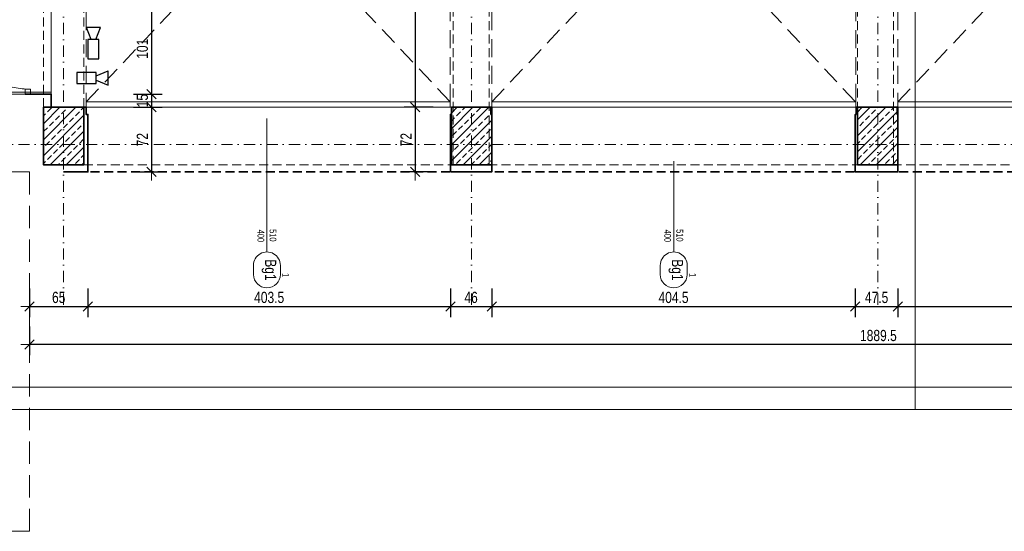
# Model space of a CAD drawing. Header units: millimetres. Extents: x 4946 to 18537, y -10559 to 785.
# Tile 3 of 79: x 6050 to 7145, y -2320 to -1751. Entities that reach past the tile are written whole.
import ezdxf
from ezdxf.enums import TextEntityAlignment as Align

# ---------------------------------------------------------------- set-up
doc = ezdxf.new("R2010")
doc.units = ezdxf.units.MM
for name, pattern in [('DASHDOT', [1, 0.5, -0.25, 0, -0.25]), ('DASHED', [0.75, 0.5, -0.25]), ('DASHEDX2', [1.5, 1, -0.5])]:
    doc.linetypes.add(name, pattern=pattern)
for name, color, linetype, lineweight in [('!MARIUSZ', 220, 'Continuous', 35), ('BA_sym', 7, 'Continuous', 18), ('BA_txc', 1, 'Continuous', 18), ('M_Ramki do druku', 7, 'Continuous', 18), ('M_Ramki rysunków', 2, 'Continuous', 18), ('PG_BRAMY', 1, 'DASHEDX2', 18), ('PG_KONSTRUKCJA', 5, 'Continuous', 35), ('PG_OSIE', 1, 'DASHDOT', 18), ('PG_PODCIĄGI', 1, 'DASHED', 18), ('PG_SZRAF', 1, 'Continuous', 18), ('PG_WIDOKOWE_CIENKIE', 1, 'Continuous', 18), ('PG_WYMIARY', 1, 'Continuous', 18), ('PG_WYPOSAŻENIE', 1, 'Continuous', 18), ('PG_ŚCIANY_SŁUPY', 4, 'Continuous', 35)]:
    doc.layers.add(name, color=color, linetype=linetype, lineweight=lineweight)
doc.layers.add('BA_pom', color=6, linetype='Continuous', lineweight=18, plot=False)
doc.layers.add('PG_POMOCNICZNE', color=6, linetype='Continuous', lineweight=18, plot=False)
doc.styles.add('BIKTS', font='bikromsw.shx', dxfattribs={"width": 0.85})
doc.styles.add('BIKWYM', font='BIKROMSW.SHX', dxfattribs={"width": 0.8})
doc.dimstyles.new('BA_KR_50', dxfattribs={"dimscale": 0.5, "dimtxt": 25, "dimasz": 1.666667, "dimexe": 24, "dimexo": 0, "dimgap": 0, "dimtad": 0, "dimdec": 1, "dimrnd": 0.5, "dimzin": 9, "dimdsep": 46, "dimtxsty": 'BIKWYM', "dimblk": 'WYM-KR', "dimcen": 0, "dimdle": 20, "dimclrd": 256, "dimclre": 256, "dimclrt": 7, "dimadec": 0, "dimazin": 0, "dimtfac": 0.033333, "dimtdec": 1, "dimtmove": 0, "dimatfit": 3, "dimldrblk": 'WYM-KR', "dimfxl": 40, "dimfxlon": 1, "dimtvp": 0.8, "dimtolj": 1, "dimarcsym": 0})

# ---------------------------------------------------------------- blocks, each defined once
blk = doc.blocks.new('symdrz')
blk.add_lwpolyline([(-10, -30, -1), (-10, 30), (10, 30, -1), (10, -30)], format="xyb", close=True)
at = {"style": 'BIKTS', "width": 0.8}
blk.add_attdef('SZERDRZ', text='', height=25, dxfattribs=at).set_placement((77.1, 8.8), align=Align.CENTER)
blk.add_attdef('SYMDRZ', text='', height=25, dxfattribs=at).set_placement((0, 0), align=Align.MIDDLE)
blk.add_attdef('WYSDRZ', text='', height=25, dxfattribs=at).set_placement((77.1, -9.5), align=Align.TOP_CENTER)
blk = doc.blocks.new('brama')
at = {"layer": 'PG_BRAMY', "linetype": 'Continuous'}
for p, q in [((4191.2, 391.2), (4596.2, 391.2)), ((4191.2, 391.2), (4191.2, 385.2)), ((4191.2, 385.2), (4596.2, 385.2)), ((4596.2, 391.2), (4596.2, 385.2))]:
    blk.add_line(p, q, dxfattribs=at)
at = {"layer": 'PG_BRAMY', "ltscale": 20}
for p, q in [((4191.2, -44.8), (4596.2, 385.2)), ((4191.2, 385.2), (4596.2, -44.8))]:
    blk.add_line(p, q, dxfattribs=at)
blk.add_lwpolyline([(4191.2, 385.2), (4596.2, 385.2), (4596.2, -44.8), (4191.2, -44.8)], close=True, dxfattribs=at)
blk = doc.blocks.new('A$C558C0175')
at = {"layer": 'PG_SZRAF'}
h = blk.add_hatch(dxfattribs=at)
h.set_pattern_fill('ANSI33', color=256, scale=50)
h.set_pattern_definition([(45, (339.872, -19.246), (-8.83883, 8.83883), []), (45, (348.711, -19.246), (-8.83883, 8.83883), [6.25, -3.125])])
h.paths.add_polyline_path([(-45, 64), (0, 64), (0, 0), (-45, 0)])
at = {"layer": 'PG_KONSTRUKCJA'}
blk.add_lwpolyline([(-45, 64), (0, 64), (0, 0), (-45, 0)], close=True, dxfattribs=at)
blk = doc.blocks.new('A$C0fd6651b')
at = {"layer": 'PG_WYPOSAŻENIE', "color": 18, "lineweight": 30, "true_color": 0x000000}
for p, q in [((5.4, 13.5), (0, 0)), ((10.4, 13.5), (15.8, 0)), ((0, 0), (15.8, 0))]:
    blk.add_line(p, q, dxfattribs=at)
blk.add_lwpolyline([(1.8, 34.8), (1.8, 13.5), (14, 13.5), (14, 34.8)], close=True, dxfattribs=at)
blk = doc.blocks.new('A$C0f2c6892')
at = {"layer": 'PG_WIDOKOWE_CIENKIE', "color": 18, "lineweight": 30}
for p, rotation in [((81.6, -2322.1), 180), ((90.2, -2386.2), 90)]:
    blk.add_blockref('A$C0fd6651b', p, dxfattribs=dict(at, rotation=rotation))
blk = doc.blocks.new('WYM-KR')
at = {"linetype": 'ByBlock'}
blk.add_line((11.52, 0), (-11.52, 0), dxfattribs=at)
at = {"color": 7, "linetype": 'ByBlock'}
blk.add_line((6.24, 6.24), (-6.24, -6.24), dxfattribs=at)
blk = doc.blocks.new('*D282')
at = {"layer": 'Defpoints', "color": 0, "transparency": 16777216}
for p in [(6060.6, -1920.3), (6125.5, -1920.3), (6125.5, -2070)]:
    blk.add_point(p, dxfattribs=at)
at = {"layer": 'PG_WYMIARY', "lineweight": -2, "transparency": 16777216}
for p, q in [((6060.6, -2050), (6060.6, -2082)), ((6125.5, -2050), (6125.5, -2082)), ((6061.5, -2070), (6124.7, -2070))]:
    blk.add_line(p, q, dxfattribs=at)
at = {"layer": 'PG_WYMIARY', "lineweight": -2, "transparency": 16777216, "xscale": 0.8333333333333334, "yscale": 0.8333333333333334, "zscale": 0.8333333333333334, "rotation": 180}
blk.add_blockref('WYM-KR', (6060.6, -2070), dxfattribs=at)
at = {"layer": 'PG_WYMIARY', "lineweight": -2, "transparency": 16777216, "xscale": 0.8333333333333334, "yscale": 0.8333333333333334, "zscale": 0.8333333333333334}
blk.add_blockref('WYM-KR', (6125.5, -2070), dxfattribs=at)
at = {"layer": 'PG_WYMIARY', "color": 7, "lineweight": 18, "transparency": 16777216, "insert": (6093.1, -2060), "char_height": 12.5, "attachment_point": 5, "style": 'BIKWYM'}
blk.add_mtext('\\A1;65', dxfattribs=at)
blk = doc.blocks.new('*D283')
at = {"layer": 'Defpoints', "color": 0, "transparency": 16777216}
for p in [(6125.5, -1920.3), (6529, -1920.3), (6529, -2070)]:
    blk.add_point(p, dxfattribs=at)
at = {"layer": 'PG_WYMIARY', "lineweight": -2, "transparency": 16777216}
for p, q in [((6125.5, -2050), (6125.5, -2082)), ((6529, -2050), (6529, -2082)), ((6126.4, -2070), (6528.2, -2070))]:
    blk.add_line(p, q, dxfattribs=at)
at = {"layer": 'PG_WYMIARY', "lineweight": -2, "transparency": 16777216, "xscale": 0.8333333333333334, "yscale": 0.8333333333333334, "zscale": 0.8333333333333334, "rotation": 180}
blk.add_blockref('WYM-KR', (6125.5, -2070), dxfattribs=at)
at = {"layer": 'PG_WYMIARY', "lineweight": -2, "transparency": 16777216, "xscale": 0.8333333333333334, "yscale": 0.8333333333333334, "zscale": 0.8333333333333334}
blk.add_blockref('WYM-KR', (6529, -2070), dxfattribs=at)
at = {"layer": 'PG_WYMIARY', "color": 7, "transparency": 16777216, "insert": (6327.3, -2060), "char_height": 12.5, "attachment_point": 5, "style": 'BIKWYM'}
blk.add_mtext('\\A1;403.5', dxfattribs=at)
blk = doc.blocks.new('*D284')
at = {"layer": 'Defpoints', "color": 0, "transparency": 16777216}
for p in [(6529, -1920.3), (6575, -1920.3), (6575, -2070)]:
    blk.add_point(p, dxfattribs=at)
at = {"layer": 'PG_WYMIARY', "lineweight": -2, "transparency": 16777216}
for p, q in [((6529, -2050), (6529, -2082)), ((6575, -2050), (6575, -2082)), ((6529.9, -2070), (6574.2, -2070))]:
    blk.add_line(p, q, dxfattribs=at)
at = {"layer": 'PG_WYMIARY', "lineweight": -2, "transparency": 16777216, "xscale": 0.8333333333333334, "yscale": 0.8333333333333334, "zscale": 0.8333333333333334, "rotation": 180}
blk.add_blockref('WYM-KR', (6529, -2070), dxfattribs=at)
at = {"layer": 'PG_WYMIARY', "lineweight": -2, "transparency": 16777216, "xscale": 0.8333333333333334, "yscale": 0.8333333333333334, "zscale": 0.8333333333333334}
blk.add_blockref('WYM-KR', (6575, -2070), dxfattribs=at)
at = {"layer": 'PG_WYMIARY', "color": 7, "transparency": 16777216, "insert": (6552, -2060), "char_height": 12.5, "attachment_point": 5, "style": 'BIKWYM'}
blk.add_mtext('\\A1;46', dxfattribs=at)
blk = doc.blocks.new('*D285')
at = {"layer": 'Defpoints', "color": 0, "transparency": 16777216}
for p in [(6575, -1920.3), (6979.5, -1920.3), (6979.5, -2070)]:
    blk.add_point(p, dxfattribs=at)
at = {"layer": 'PG_WYMIARY', "lineweight": -2, "transparency": 16777216}
for p, q in [((6575, -2050), (6575, -2082)), ((6979.5, -2050), (6979.5, -2082)), ((6575.9, -2070), (6978.7, -2070))]:
    blk.add_line(p, q, dxfattribs=at)
at = {"layer": 'PG_WYMIARY', "lineweight": -2, "transparency": 16777216, "xscale": 0.8333333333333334, "yscale": 0.8333333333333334, "zscale": 0.8333333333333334, "rotation": 180}
blk.add_blockref('WYM-KR', (6575, -2070), dxfattribs=at)
at = {"layer": 'PG_WYMIARY', "lineweight": -2, "transparency": 16777216, "xscale": 0.8333333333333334, "yscale": 0.8333333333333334, "zscale": 0.8333333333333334}
blk.add_blockref('WYM-KR', (6979.5, -2070), dxfattribs=at)
at = {"layer": 'PG_WYMIARY', "color": 7, "transparency": 16777216, "insert": (6777.3, -2060), "char_height": 12.5, "attachment_point": 5, "style": 'BIKWYM'}
blk.add_mtext('\\A1;404.5', dxfattribs=at)
blk = doc.blocks.new('*D286')
at = {"layer": 'Defpoints', "color": 0, "transparency": 16777216}
for p in [(6979.5, -1920.3), (7027, -1920.3), (7027, -2070)]:
    blk.add_point(p, dxfattribs=at)
at = {"layer": 'PG_WYMIARY', "lineweight": -2, "transparency": 16777216}
for p, q in [((6979.5, -2050), (6979.5, -2082)), ((7027, -2050), (7027, -2082)), ((6980.4, -2070), (7026.2, -2070))]:
    blk.add_line(p, q, dxfattribs=at)
at = {"layer": 'PG_WYMIARY', "lineweight": -2, "transparency": 16777216, "xscale": 0.8333333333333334, "yscale": 0.8333333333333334, "zscale": 0.8333333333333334, "rotation": 180}
blk.add_blockref('WYM-KR', (6979.5, -2070), dxfattribs=at)
at = {"layer": 'PG_WYMIARY', "lineweight": -2, "transparency": 16777216, "xscale": 0.8333333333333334, "yscale": 0.8333333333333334, "zscale": 0.8333333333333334}
blk.add_blockref('WYM-KR', (7027, -2070), dxfattribs=at)
at = {"layer": 'PG_WYMIARY', "color": 7, "transparency": 16777216, "insert": (7003.3, -2060), "char_height": 12.5, "attachment_point": 5, "style": 'BIKWYM'}
blk.add_mtext('\\A1;47.5', dxfattribs=at)
blk = doc.blocks.new('*D287')
at = {"layer": 'Defpoints', "color": 0, "transparency": 16777216}
for p in [(7027, -1920.3), (7431, -1920.3), (7431, -2070)]:
    blk.add_point(p, dxfattribs=at)
at = {"layer": 'PG_WYMIARY', "lineweight": -2, "transparency": 16777216}
for p, q in [((7027, -2050), (7027, -2082)), ((7431, -2050), (7431, -2082)), ((7027.9, -2070), (7430.2, -2070))]:
    blk.add_line(p, q, dxfattribs=at)
at = {"layer": 'PG_WYMIARY', "lineweight": -2, "transparency": 16777216, "xscale": 0.8333333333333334, "yscale": 0.8333333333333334, "zscale": 0.8333333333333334, "rotation": 180}
blk.add_blockref('WYM-KR', (7027, -2070), dxfattribs=at)
at = {"layer": 'PG_WYMIARY', "lineweight": -2, "transparency": 16777216, "xscale": 0.8333333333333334, "yscale": 0.8333333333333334, "zscale": 0.8333333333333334}
blk.add_blockref('WYM-KR', (7431, -2070), dxfattribs=at)
at = {"layer": 'PG_WYMIARY', "color": 7, "transparency": 16777216, "insert": (7229, -2060), "char_height": 12.5, "attachment_point": 5, "style": 'BIKWYM'}
blk.add_mtext('\\A1;404', dxfattribs=at)
blk = doc.blocks.new('*D291')
at = {"layer": 'Defpoints', "color": 0, "transparency": 16777216}
for p in [(6060.6, -1920.3), (7950, -1920.3), (6060.6, -2112.4)]:
    blk.add_point(p, dxfattribs=at)
at = {"layer": 'PG_WYMIARY', "lineweight": -2, "transparency": 16777216}
for p, q in [((6060.6, -2092.4), (6060.6, -2124.4)), ((7950, -2092.4), (7950, -2124.4)), ((7949.2, -2112.4), (6061.5, -2112.4))]:
    blk.add_line(p, q, dxfattribs=at)
at = {"layer": 'PG_WYMIARY', "lineweight": -2, "transparency": 16777216, "xscale": 0.8333333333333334, "yscale": 0.8333333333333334, "zscale": 0.8333333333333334, "rotation": 180}
blk.add_blockref('WYM-KR', (6060.6, -2112.4), dxfattribs=at)
at = {"layer": 'PG_WYMIARY', "lineweight": -2, "transparency": 16777216, "xscale": 0.8333333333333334, "yscale": 0.8333333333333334, "zscale": 0.8333333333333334}
blk.add_blockref('WYM-KR', (7950, -2112.4), dxfattribs=at)
at = {"layer": 'PG_WYMIARY', "color": 7, "transparency": 16777216, "insert": (7005.3, -2102.4), "char_height": 12.5, "attachment_point": 5, "style": 'BIKWYM'}
blk.add_mtext('\\A1;1889.5', dxfattribs=at)
blk = doc.blocks.new('*D326')
at = {"layer": 'Defpoints', "color": 0, "transparency": 16777216}
for p in [(6532, -1297.3), (6489.7, -1848.3), (6530, -1848.3)]:
    blk.add_point(p, dxfattribs=at)
at = {"layer": 'PG_WYMIARY', "lineweight": -2, "transparency": 16777216}
for p, q in [((6509.7, -1297.3), (6477.7, -1297.3)), ((6489.7, -1298.1), (6489.7, -1847.5)), ((6509.7, -1848.3), (6477.7, -1848.3))]:
    blk.add_line(p, q, dxfattribs=at)
at = {"layer": 'PG_WYMIARY', "lineweight": -2, "transparency": 16777216, "xscale": 0.8333333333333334, "yscale": 0.8333333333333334, "zscale": 0.8333333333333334}
for p, rotation in [((6489.7, -1297.3), 90), ((6489.7, -1848.3), 270)]:
    blk.add_blockref('WYM-KR', p, dxfattribs=dict(at, rotation=rotation))
at = {"layer": 'PG_WYMIARY', "color": 7, "transparency": 16777216, "insert": (6479.7, -1572.8), "char_height": 12.5, "attachment_point": 5, "rotation": 90, "style": 'BIKWYM'}
blk.add_mtext('\\A1;551', dxfattribs=at)
blk = doc.blocks.new('*D327')
at = {"layer": 'Defpoints', "color": 0, "transparency": 16777216}
for p in [(6530, -1848.3), (6489.7, -1920.3), (6529, -1920.3)]:
    blk.add_point(p, dxfattribs=at)
at = {"layer": 'PG_WYMIARY', "lineweight": -2, "transparency": 16777216}
for p, q in [((6509.7, -1848.3), (6477.7, -1848.3)), ((6489.7, -1849.1), (6489.7, -1919.5)), ((6509.7, -1920.3), (6477.7, -1920.3))]:
    blk.add_line(p, q, dxfattribs=at)
at = {"layer": 'PG_WYMIARY', "lineweight": -2, "transparency": 16777216, "xscale": 0.8333333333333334, "yscale": 0.8333333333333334, "zscale": 0.8333333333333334}
for p, rotation in [((6489.7, -1848.3), 90), ((6489.7, -1920.3), 270)]:
    blk.add_blockref('WYM-KR', p, dxfattribs=dict(at, rotation=rotation))
at = {"layer": 'PG_WYMIARY', "color": 7, "transparency": 16777216, "insert": (6479.7, -1884.3), "char_height": 12.5, "attachment_point": 5, "rotation": 90, "style": 'BIKWYM'}
blk.add_mtext('\\A1;72', dxfattribs=at)
blk = doc.blocks.new('*D349')
at = {"layer": 'Defpoints', "color": 0, "transparency": 16777216}
for p in [(6076.8, -1732.6), (6076.8, -1833.6), (6196.2, -1833.6)]:
    blk.add_point(p, dxfattribs=at)
at = {"layer": 'PG_WYMIARY', "lineweight": -2, "transparency": 16777216}
for p, q in [((6176.2, -1732.6), (6208.2, -1732.6)), ((6196.2, -1733.4), (6196.2, -1832.7)), ((6176.2, -1833.6), (6208.2, -1833.6))]:
    blk.add_line(p, q, dxfattribs=at)
at = {"layer": 'PG_WYMIARY', "lineweight": -2, "transparency": 16777216, "xscale": 0.8333333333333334, "yscale": 0.8333333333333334, "zscale": 0.8333333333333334}
for p, rotation in [((6196.2, -1732.6), 90), ((6196.2, -1833.6), 270)]:
    blk.add_blockref('WYM-KR', p, dxfattribs=dict(at, rotation=rotation))
at = {"layer": 'PG_WYMIARY', "color": 7, "transparency": 16777216, "insert": (6186.2, -1783.1), "char_height": 12.5, "attachment_point": 5, "rotation": 90, "style": 'BIKWYM'}
blk.add_mtext('\\A1;101', dxfattribs=at)
blk = doc.blocks.new('*D350')
at = {"layer": 'Defpoints', "color": 0, "transparency": 16777216}
for p in [(6076.8, -1833.6), (6116, -1848.3), (6196.2, -1848.3)]:
    blk.add_point(p, dxfattribs=at)
at = {"layer": 'PG_WYMIARY', "lineweight": -2, "transparency": 16777216}
for p, q in [((6176.2, -1833.6), (6208.2, -1833.6)), ((6196.2, -1834.4), (6196.2, -1847.5)), ((6176.2, -1848.3), (6208.2, -1848.3))]:
    blk.add_line(p, q, dxfattribs=at)
at = {"layer": 'PG_WYMIARY', "lineweight": -2, "transparency": 16777216, "xscale": 0.8333333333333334, "yscale": 0.8333333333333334, "zscale": 0.8333333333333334}
for p, rotation in [((6196.2, -1833.6), 90), ((6196.2, -1848.3), 270)]:
    blk.add_blockref('WYM-KR', p, dxfattribs=dict(at, rotation=rotation))
at = {"layer": 'PG_WYMIARY', "color": 7, "transparency": 16777216, "insert": (6186.2, -1840.9), "char_height": 12.5, "attachment_point": 5, "rotation": 90, "style": 'BIKWYM'}
blk.add_mtext('\\A1;15', dxfattribs=at)
blk = doc.blocks.new('*D351')
at = {"layer": 'Defpoints', "color": 0, "transparency": 16777216}
for p in [(6116, -1848.3), (6117.8, -1920.3), (6196.2, -1920.3)]:
    blk.add_point(p, dxfattribs=at)
at = {"layer": 'PG_WYMIARY', "lineweight": -2, "transparency": 16777216}
for p, q in [((6176.2, -1848.3), (6208.2, -1848.3)), ((6196.2, -1849.1), (6196.2, -1919.5)), ((6176.2, -1920.3), (6208.2, -1920.3))]:
    blk.add_line(p, q, dxfattribs=at)
at = {"layer": 'PG_WYMIARY', "lineweight": -2, "transparency": 16777216, "xscale": 0.8333333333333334, "yscale": 0.8333333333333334, "zscale": 0.8333333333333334}
for p, rotation in [((6196.2, -1848.3), 90), ((6196.2, -1920.3), 270)]:
    blk.add_blockref('WYM-KR', p, dxfattribs=dict(at, rotation=rotation))
at = {"layer": 'PG_WYMIARY', "color": 7, "transparency": 16777216, "insert": (6186.2, -1884.3), "char_height": 12.5, "attachment_point": 5, "rotation": 90, "style": 'BIKWYM'}
blk.add_mtext('\\A1;72', dxfattribs=at)
blk = doc.blocks.new('*U352')
at = {"layer": 'M_Ramki rysunków'}
blk.add_lwpolyline([(30, 5), (30, 589), (835, 589), (835, 5)], close=True, dxfattribs=at)

msp = doc.modelspace()

# ---------------------------------------------------------------- linework, layer by layer
at = {"layer": '!MARIUSZ', "color": 18, "linetype": 'DASHED', "lineweight": 0, "ltscale": 50, "true_color": 0x000000}
for p, q in [((6055.8, -1828.06), (6061.8, -1828.06)), ((6055.8, -1833.56), (6055.8, -1828.06)), ((6061.8, -1828.06), (6061.8, -1833.56)), ((6055.8, -1833.56), (6038.55, -1833.56)), ((6061.8, -1833.56), (6055.8, -1833.56)), ((6060.64, -1920.31), (6038.55, -1920.31))]:
    msp.add_line(p, q, dxfattribs=at)
msp.add_lwpolyline([(6038.55, -1833.56), (5997.55, -1833.56), (5997.55, -2269.31), (5966.05, -2269.31), (5966.05, -2320.31), (6060.64, -2320.31), (6060.64, -1920.31)], dxfattribs=at)
at = {"layer": '!MARIUSZ', "color": 18, "linetype": 'DASHED', "lineweight": 0, "ltscale": 50, "true_color": 0x000000, "extrusion": (0, 0, -1)}
msp.add_ellipse((6061.55, -1738.06), major_axis=(-63.64, 63.64), ratio=1, start_param=3.9269908, end_param=5.4977871, dxfattribs=at)
at = {"layer": 'BA_sym', "color": 18, "true_color": 0x000000}
for p, q in [((6324.8, -1988.14), (6324.8, -1860.71)), ((6324.8, -1908.31), (6324.8, -2006.81)), ((6324.8, -1908.31), (6324.8, -2009.34)), ((6777.55, -1908.31), (6777.55, -2006.81)), ((6777.55, -1908.31), (6777.55, -2009.34))]:
    msp.add_line(p, q, dxfattribs=at)
at = {"layer": 'Defpoints', "color": 6, "lineweight": 18}
for points in [[(4946.25, -699.84), (7046.25, -699.84), (7046.25, -2184.84), (4946.25, -2184.84)], [(7046.25, -699.84), (9146.25, -699.84), (9146.25, -2184.84), (7046.25, -2184.84)]]:
    msp.add_lwpolyline(points, close=True, dxfattribs=at)
at = {"layer": 'PG_OSIE', "color": 18, "ltscale": 25, "true_color": 0x000000}
for points in [[(6098.55, 780.75), (6098.55, -2070.06)], [(6552.55, 780.75), (6552.55, -2070.06)], [(7004.55, 780.75), (7004.55, -2070.06)], [(5847.38, -1889.81), (8127.62, -1889.81)]]:
    msp.add_lwpolyline(points, dxfattribs=at)
at = {"layer": 'PG_PODCIĄGI', "color": 18, "ltscale": 20, "true_color": 0x000000}
for points in [[(6076.05, 561.69), (6076.05, -1912.31)], [(6121.05, 561.69), (6121.05, -1912.31)], [(6532.05, -657.31), (6532.05, -1912.31)], [(6572.05, -657.31), (6572.05, -1912.31)], [(6982.05, -1257.31), (6982.05, -1912.31)], [(7022.05, -1257.31), (7022.05, -1912.31)], [(6076.05, -1848.31), (7930.05, -1848.31)], [(6076.05, -1912.31), (7930.05, -1912.31)]]:
    msp.add_lwpolyline(points, dxfattribs=at)
at = {"layer": 'PG_POMOCNICZNE'}
for points in [[(7894.55, -697.31), (7894.55, -1257.31), (7881.55, -1257.31), (7881.55, -1297.31), (7894.55, -1297.31), (7894.55, -1848.31), (6084.55, -1848.31), (6084.55, -1297.31), (6121.05, -1297.31), (6121.05, -1257.31), (6084.55, -1257.31), (6084.55, -697.31)], [(5836.55, -1710.31), (5997.55, -1710.31), (5997.55, -1735.31), (6084.55, -1735.31), (6084.55, -1831.31), (5997.55, -1831.31), (5997.55, -2269.31), (5836.55, -2269.31), (5836.55, -1710.31)]]:
    msp.add_lwpolyline(points, dxfattribs=at)
at = {"layer": 'PG_ŚCIANY_SŁUPY', "color": 18, "true_color": 0x000000}
for points in [[(6098.55, -1920.31), (6125.55, -1920.31), (6125.55, -1856.31), (6123.55, -1856.31), (6123.55, -1848.31), (6084.55, -1848.31), (6084.55, -1833.56), (6055.8, -1833.56)], [(6529.05, -1920.31), (6529.05, -1856.31), (6530.05, -1856.31), (6530.05, -1848.31), (6574.05, -1848.31), (6574.05, -1856.31), (6575.05, -1856.31), (6575.05, -1920.31), (6529.05, -1920.31)], [(6979.55, -1920.31), (6979.55, -1856.31), (6980.55, -1856.31), (6980.55, -1848.31), (7026.05, -1848.31), (7026.05, -1856.31), (7027.05, -1856.31), (7027.05, -1920.31), (6979.55, -1920.31)]]:
    msp.add_lwpolyline(points, dxfattribs=at)
at = {"layer": 'PG_ŚCIANY_SŁUPY', "color": 18, "linetype": 'DASHED', "ltscale": 20, "true_color": 0x000000}
msp.add_lwpolyline([(7878.55, -1920.31), (6125.55, -1920.31)], dxfattribs=at)

# ---------------------------------------------------------------- block references
at = {"layer": 'BA_sym', "color": 18, "true_color": 0x000000}
ref = msp.add_blockref('symdrz', (6324.8, -2029.34), dxfattribs=dict(at, xscale=-0.5000000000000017, yscale=0.5000000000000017, zscale=0.5000000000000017, rotation=89.99999527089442))
ref.add_attrib('Symdrz', 'Bg1', dxfattribs={"height": 12.5, "rotation": 270, "style": 'BIKTS', "width": 0.8}).set_placement((6328.96, -2029.34), align=Align.MIDDLE_CENTER)
ref.add_attrib('Szerdrz', '400', dxfattribs={"layer": 'BA_txc', "color": 7, "height": 7.5, "rotation": 270, "style": 'BIKTS', "width": 0.8}).set_placement((6318.05, -1991.41), align=Align.MIDDLE_CENTER)
ref.add_attrib('Wysdrz', '510', dxfattribs={"layer": 'BA_txc', "color": 7, "height": 7.5, "rotation": 270, "style": 'BIKTS', "width": 0.8}).set_placement((6331.55, -1990.84), align=Align.MIDDLE_CENTER)
ref.add_attrib('Sztuk', '1', (6342.05, -2032.76), dxfattribs={"layer": 'BA_pom', "height": 7.5, "rotation": 270, "style": 'BIKTS', "width": 0.8})
ref = msp.add_blockref('symdrz', (6777.55, -2029.34), dxfattribs=dict(at, xscale=-0.5000000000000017, yscale=0.5000000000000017, zscale=0.5000000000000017, rotation=89.99999527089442))
ref.add_attrib('Symdrz', 'Bg1', dxfattribs={"height": 12.5, "rotation": 270, "style": 'BIKTS', "width": 0.8}).set_placement((6781.71, -2029.34), align=Align.MIDDLE_CENTER)
ref.add_attrib('Szerdrz', '400', dxfattribs={"layer": 'BA_txc', "color": 7, "height": 7.5, "rotation": 270, "style": 'BIKTS', "width": 0.8}).set_placement((6770.8, -1991.41), align=Align.MIDDLE_CENTER)
ref.add_attrib('Wysdrz', '510', dxfattribs={"layer": 'BA_txc', "color": 7, "height": 7.5, "rotation": 270, "style": 'BIKTS', "width": 0.8}).set_placement((6784.3, -1990.84), align=Align.MIDDLE_CENTER)
ref.add_attrib('Sztuk', '1', (6794.8, -2032.76), dxfattribs={"layer": 'BA_pom', "height": 7.5, "rotation": 270, "style": 'BIKTS', "width": 0.8})
at = {"layer": 'M_Ramki do druku', "xscale": 5, "yscale": 5, "zscale": 5}
msp.add_blockref('*U352', (4946.25, -2184.84), dxfattribs=at)
at = {"layer": 'PG_KONSTRUKCJA', "color": 18, "true_color": 0x000000, "xscale": -1, "rotation": 180}
for p in [(1932.63, -1457.11), (2383.88, -1457.11), (2835.88, -1457.11)]:
    msp.add_blockref('brama', p, dxfattribs=at)
at = {"layer": 'PG_KONSTRUKCJA', "color": 18, "true_color": 0x000000}
for p in [(6121.05, -1912.31), (6575.05, -1912.31), (7027.05, -1912.31)]:
    msp.add_blockref('A$C558C0175', p, dxfattribs=at)
at = {"layer": 'PG_WIDOKOWE_CIENKIE', "color": 18, "lineweight": 30, "true_color": 0x000000}
msp.add_blockref('A$C0f2c6892', (6058.05, 562.69), dxfattribs=at)

# ---------------------------------------------------------------- dimensions: what is measured, and where the dimension line sits
at = {"layer": 'PG_WYMIARY'}
for base, p1, p2, picture, middle in [((6489.67, -1848.31), (6532.05, -1297.31), (6530.05, -1848.31), '*D326', (6479.67, -1572.81)), ((6196.19, -1833.56), (6076.79, -1732.56), (6076.79, -1833.56), '*D349', (6186.19, -1783.06)), ((6196.19, -1848.31), (6076.79, -1833.56), (6116.04, -1848.31), '*D350', (6186.19, -1840.93)), ((6196.19, -1920.31), (6116.04, -1848.31), (6117.79, -1920.31), '*D351', (6186.19, -1884.31)), ((6489.67, -1920.31), (6530.05, -1848.31), (6529.05, -1920.31), '*D327', (6479.67, -1884.31))]:
    dim = msp.add_linear_dim(base=base, p1=p1, p2=p2, angle=90, dimstyle='BA_KR_50', override={"dimdec": 0, "dimrnd": 0, "dimtmove": 1}, dxfattribs=at)
    dim.commit()
    dim.dimension.update_dxf_attribs({"geometry": picture, "text_midpoint": middle})
at = {"layer": 'PG_WYMIARY', "color": 18, "lineweight": 18, "true_color": 0x000000}
dim = msp.add_linear_dim(base=(6125.55, -2069.98), p1=(6060.64, -1920.31), p2=(6125.55, -1920.31), dimstyle='BA_KR_50', dxfattribs=at)
dim.commit()
dim.dimension.update_dxf_attribs({"geometry": '*D282', "text_midpoint": (6093.09, -2059.98)})
at = {"layer": 'PG_WYMIARY', "color": 18, "true_color": 0x000000}
for base, p1, p2, picture, middle in [((6060.64, -2112.4), (7950.05, -1920.31), (6060.64, -1920.31), '*D291', (7005.34, -2102.4)), ((6529.05, -2069.98), (6125.55, -1920.31), (6529.05, -1920.31), '*D283', (6327.3, -2059.98)), ((6575.05, -2069.98), (6529.05, -1920.31), (6575.05, -1920.31), '*D284', (6552.05, -2059.98)), ((6979.55, -2069.98), (6575.05, -1920.31), (6979.55, -1920.31), '*D285', (6777.3, -2059.98)), ((7027.05, -2069.98), (6979.55, -1920.31), (7027.05, -1920.31), '*D286', (7003.3, -2059.98)), ((7431.05, -2069.98), (7027.05, -1920.31), (7431.05, -1920.31), '*D287', (7229.05, -2059.98))]:
    dim = msp.add_linear_dim(base=base, p1=p1, p2=p2, dimstyle='BA_KR_50', override={"dimtmove": 1}, dxfattribs=at)
    dim.commit()
    dim.dimension.update_dxf_attribs({"geometry": picture, "text_midpoint": middle})

doc.saveas('drawing.dxf')
